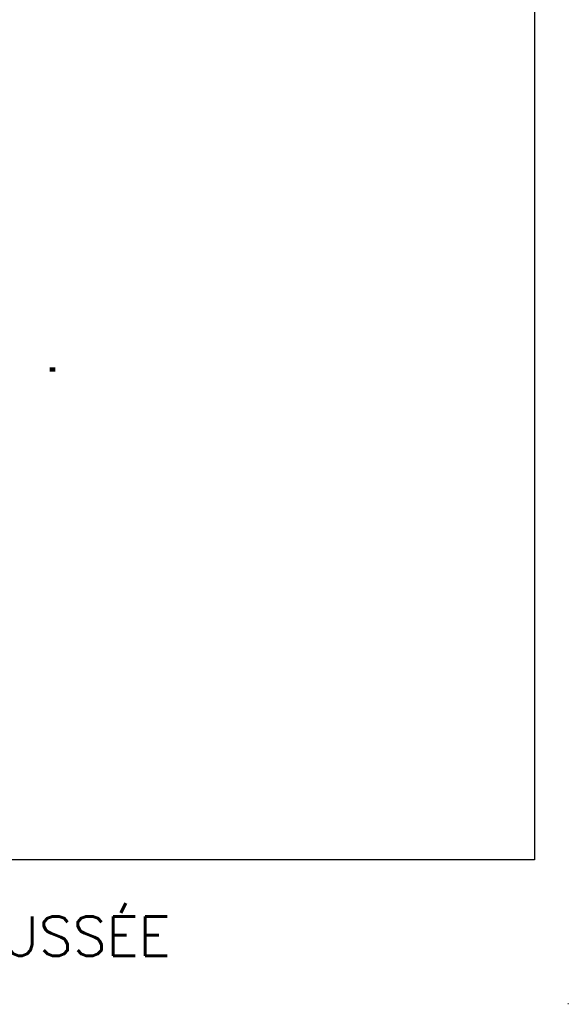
# Model space of a CAD drawing. Extents: x -6068 to 35118, y -17738 to 67348.
# Tile 174 of 243: x 3303 to 6786, y 6645 to 12893. Entities that reach past the tile are written whole.
import ezdxf

# ---------------------------------------------------------------- set-up
doc = ezdxf.new("R2010")
doc.units = 0
doc.header["$LTSCALE"] = 15
doc.linetypes.add('Continua', pattern=[0])
doc.linetypes.add('Cui_CONTINU', pattern=[0])
doc.layers.add('Coupe - PLANS - Style par défaut', color=7, linetype='Continua', lineweight=0, true_color=0x000000)
doc.layers.add('Extrusion Solide - NIVEAUX - Style par défaut', color=7, linetype='Continua', lineweight=0, true_color=0x000000)
doc.layers.add('EDL_RDJ murs & cloisons', color=5, linetype='CONTINUOUS')
doc.layers.add('PIS-fond de plan', color=7, linetype='Cui_CONTINU')
doc.styles.get("Standard").update_dxf_attribs({"font": 'simplex.shx'})

# ---------------------------------------------------------------- blocks, each defined once
blk = doc.blocks.new('EDL_RDC bas')
at = {"layer": 'Coupe - PLANS - Style par défaut', "color": 18, "linetype": 'Continua', "lineweight": 90, "ltscale": 0.1, "true_color": 0x000000}
blk.add_line((24.896, 0.007), (24.553, 0.006), dxfattribs=at)

msp = doc.modelspace()

# ---------------------------------------------------------------- linework, layer by layer
at = {"layer": 'Extrusion Solide - NIVEAUX - Style par défaut', "color": 253, "linetype": 'Continua', "lineweight": 13, "ltscale": 0.1, "true_color": 0xa5a5c0}
msp.add_line((6786.4, 6652.5), (6786.4, 6644.5), dxfattribs=at)
at = {"layer": 'PIS-fond de plan', "color": 6}
msp.add_lwpolyline([(-3429.2, 17561.1), (6570.8, 17561.1), (6570.8, 7561.1), (-3429.2, 7561.1)], close=True, dxfattribs=at)

# ---------------------------------------------------------------- block references
at = {"layer": 'EDL_RDJ murs & cloisons', "linetype": 'Continuous', "ltscale": 0.08, "xscale": 100, "yscale": 100, "zscale": 100}
msp.add_blockref('EDL_RDC bas', (1039.7, 10671.5), dxfattribs=at)

# ---------------------------------------------------------------- texts
at = {"layer": 'PIS-fond de plan', "color": 6, "insert": (1121.5, 7202.2), "char_height": 250, "attachment_point": 1}
msp.add_mtext_dynamic_manual_height_columns('REZ DE CHAUSSÉE', width=3729.121, gutter_width=12.5, heights=[0], dxfattribs=at)

doc.saveas('drawing.dxf')
